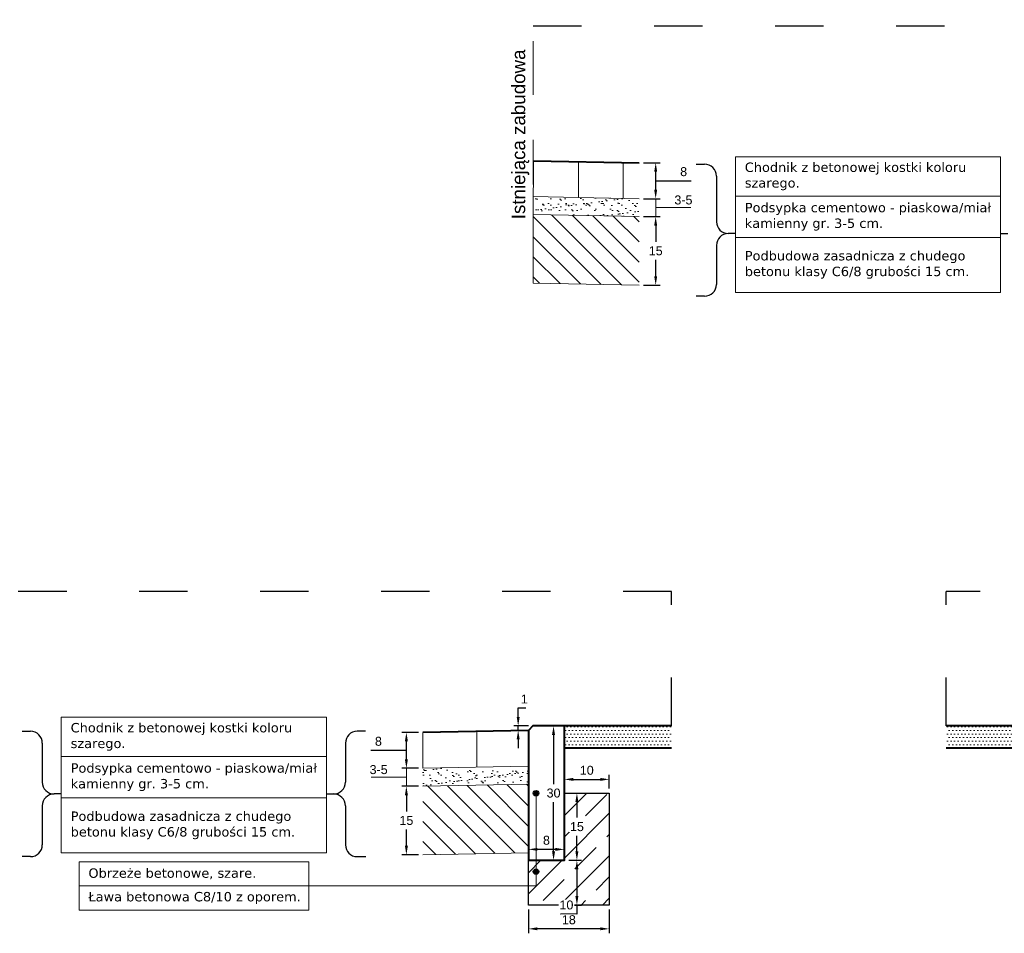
# Model space of a CAD drawing. Header units: millimetres. Extents: x 2422 to 2697, y 999 to 1037.
# Tile 10 of 48: x 2665.38 to 2667.58, y 1003.32 to 1005.35. Entities that reach past the tile are written whole.
import ezdxf

# ---------------------------------------------------------------- set-up
doc = ezdxf.new("R2010")
doc.units = ezdxf.units.MM
doc.linetypes.add('ACAD_ISO03W100', pattern=[30, 12, -18])
doc.linetypes.add('ACAD_ISO04W100', pattern=[30, 24, -3, 0, -3])
for name, color, linetype, lineweight in [('_JB_Chodnik', 52, 'Continuous', 9), ('_JB_Ist_gr_pasa', 20, 'Continuous', 20), ('_JB_Opisowe', 7, 'Continuous', 0), ('_PN-konstrukcja_linie', 7, 'Continuous', 18), ('_PN-konstrukcja_wypełnienie', 7, 'Continuous', 0), ('_PN-kostka_szara', 251, 'Continuous', 13), ('_PN-kraweznik', 7, 'Continuous', 40), ('_PN-nawierzchnia_kostka_szara', 251, 'Continuous', 40), ('_PN-podsypka_wypełnienie', 7, 'Continuous', 9), ('_PN-zieleń_nawierzchnia', 76, 'Continuous', 40), ('_PN-zieleń_wypełnienie', 76, 'Continuous', 20), ('_PN-ława-wypełnienie', 7, 'Continuous', 0), ('_SZK-wymiary_0.2', 7, 'Continuous', 15)]:
    doc.layers.add(name, color=color, linetype=linetype, lineweight=lineweight)
doc.layers.add('_PN-ława', color=7, linetype='Continuous')
doc.layers.add('_SZK-opis_0.2', color=7, linetype='Continuous')
doc.layers.add('TEMP', color=80, linetype='Continuous', plot=False)
doc.styles.add('kuba', font='verdana.ttf', dxfattribs={"height": 0.1})
doc.styles.get("Standard").update_dxf_attribs({"font": 'arial.ttf'})
doc.styles.add('standard szczeg', font='arial.ttf', dxfattribs={"height": 0.02})
doc.dimstyles.new('p normalny szczeg.', dxfattribs={"dimtxt": 0.02, "dimasz": 0.02, "dimexe": 0.01, "dimexo": 0.01, "dimgap": 0.01, "dimtad": 1, "dimtih": 1, "dimtoh": 1, "dimdec": 0, "dimlfac": 100, "dimzin": 1, "dimtxsty": 'standard szczeg', "dimcen": 2.5, "dimazin": 0, "dimtfac": 1, "dimtdec": 0, "dimtmove": 0, "dimatfit": 3, "dimfxl": 1, "dimarcsym": 0})

# ---------------------------------------------------------------- blocks, each defined once
blk = doc.blocks.new('*D163')
at = {"layer": '_SZK-wymiary_0.2', "color": 0, "lineweight": -2, "transparency": 16777216}
for p, q in [((2666.2732, 1003.6433), (2666.2362, 1003.6433)), ((2666.2462, 1003.6233), (2666.2462, 1003.587)), ((2666.2462, 1003.5103), (2666.2462, 1003.5466)), ((2666.2732, 1003.4903), (2666.2362, 1003.4903))]:
    blk.add_line(p, q, dxfattribs=at)
at = {"layer": '_SZK-wymiary_0.2', "color": 0, "transparency": 16777216}
for points in [[(2666.2429, 1003.6233), (2666.2496, 1003.6233), (2666.2462, 1003.6433)], [(2666.2429, 1003.5103), (2666.2496, 1003.5103), (2666.2462, 1003.4903)]]:
    blk.add_solid(points, dxfattribs=at)
at = {"layer": 'Defpoints', "color": 0, "transparency": 16777216}
for p in [(2666.2832, 1003.6433), (2666.2462, 1003.4903), (2666.2832, 1003.4903)]:
    blk.add_point(p, dxfattribs=at)
at = {"layer": '_SZK-wymiary_0.2', "color": 0, "transparency": 16777216, "insert": (2666.2462, 1003.5668), "char_height": 0.02, "attachment_point": 5, "style": 'standard szczeg'}
blk.add_mtext('15', dxfattribs=at)
blk = doc.blocks.new('*D164')
at = {"layer": '_SZK-wymiary_0.2', "color": 0, "lineweight": -2, "ltscale": 0.09, "transparency": 16777216}
for p, q in [((2666.2732, 1003.7633), (2666.2362, 1003.7633)), ((2666.2462, 1003.7033), (2666.2462, 1003.7433)), ((2666.2004, 1003.7233), (2666.1672, 1003.7233)), ((2666.2462, 1003.7233), (2666.2004, 1003.7233)), ((2666.2732, 1003.6833), (2666.2362, 1003.6833))]:
    blk.add_line(p, q, dxfattribs=at)
at = {"layer": '_SZK-wymiary_0.2', "color": 0, "ltscale": 0.09, "transparency": 16777216}
for points in [[(2666.2429, 1003.7433), (2666.2496, 1003.7433), (2666.2462, 1003.7633)], [(2666.2429, 1003.7033), (2666.2496, 1003.7033), (2666.2462, 1003.6833)]]:
    blk.add_solid(points, dxfattribs=at)
at = {"layer": 'Defpoints', "color": 0, "ltscale": 0.09, "transparency": 16777216}
for p in [(2666.2462, 1003.7633), (2666.2832, 1003.7633), (2666.2832, 1003.6833)]:
    blk.add_point(p, dxfattribs=at)
at = {"layer": '_SZK-wymiary_0.2', "color": 0, "ltscale": 0.09, "transparency": 16777216, "insert": (2666.1838, 1003.7435), "char_height": 0.02, "attachment_point": 5, "style": 'standard szczeg', "bg_fill": 3, "box_fill_scale": 1.1, "bg_fill_color": 256, "bg_fill_true_color": 13158600, "bg_fill_transparency": 0}
blk.add_mtext('8', dxfattribs=at)
blk = doc.blocks.new('*D166')
at = {"layer": '_SZK-wymiary_0.2', "color": 0, "lineweight": -2, "transparency": 16777216}
for p, q in [((2666.4957, 1003.798), (2666.4957, 1003.818)), ((2666.4957, 1003.818), (2666.5131, 1003.818)), ((2666.5188, 1003.778), (2666.4857, 1003.778)), ((2666.5088, 1003.768), (2666.4857, 1003.768)), ((2666.4957, 1003.768), (2666.4957, 1003.778)), ((2666.4957, 1003.748), (2666.4957, 1003.728))]:
    blk.add_line(p, q, dxfattribs=at)
at = {"layer": '_SZK-wymiary_0.2', "color": 0, "transparency": 16777216}
for points in [[(2666.4924, 1003.798), (2666.4991, 1003.798), (2666.4957, 1003.778)], [(2666.4924, 1003.748), (2666.4991, 1003.748), (2666.4957, 1003.768)]]:
    blk.add_solid(points, dxfattribs=at)
at = {"layer": 'Defpoints', "color": 0, "transparency": 16777216}
for p in [(2666.4957, 1003.778), (2666.5188, 1003.768), (2666.5288, 1003.778)]:
    blk.add_point(p, dxfattribs=at)
at = {"layer": '_SZK-wymiary_0.2', "color": 0, "transparency": 16777216, "insert": (2666.5094, 1003.838), "char_height": 0.02, "attachment_point": 5, "style": 'standard szczeg', "bg_fill": 3, "box_fill_scale": 1.1, "bg_fill_color": 256, "bg_fill_true_color": 13158600, "bg_fill_transparency": 0}
blk.add_mtext('1', dxfattribs=at)
blk = doc.blocks.new('*D167')
at = {"layer": '_SZK-wymiary_0.2', "color": 0, "lineweight": -2, "transparency": 16777216}
for p, q in [((2666.5988, 1003.638), (2666.5988, 1003.6686)), ((2666.6188, 1003.6586), (2666.6788, 1003.6586)), ((2666.6988, 1003.638), (2666.6988, 1003.6686))]:
    blk.add_line(p, q, dxfattribs=at)
at = {"layer": '_SZK-wymiary_0.2', "color": 0, "transparency": 16777216}
for points in [[(2666.6188, 1003.6619), (2666.6188, 1003.6552), (2666.5988, 1003.6586)], [(2666.6788, 1003.6619), (2666.6788, 1003.6552), (2666.6988, 1003.6586)]]:
    blk.add_solid(points, dxfattribs=at)
at = {"layer": 'Defpoints', "color": 0, "transparency": 16777216}
for p in [(2666.6988, 1003.6586), (2666.5988, 1003.628), (2666.6988, 1003.628)]:
    blk.add_point(p, dxfattribs=at)
at = {"layer": '_SZK-wymiary_0.2', "color": 0, "transparency": 16777216, "insert": (2666.6488, 1003.6788), "char_height": 0.02, "attachment_point": 5, "style": 'standard szczeg', "bg_fill": 3, "box_fill_scale": 1.1, "bg_fill_color": 256, "bg_fill_true_color": 13158600, "bg_fill_transparency": 0}
blk.add_mtext('10', dxfattribs=at)
blk = doc.blocks.new('*D168')
at = {"layer": '_SZK-wymiary_0.2', "color": 0, "lineweight": -2, "transparency": 16777216}
for p, q in [((2666.6088, 1003.628), (2666.6368, 1003.628)), ((2666.6268, 1003.608), (2666.6268, 1003.5732)), ((2666.6268, 1003.498), (2666.6268, 1003.5328)), ((2666.6088, 1003.478), (2666.6368, 1003.478))]:
    blk.add_line(p, q, dxfattribs=at)
at = {"layer": '_SZK-wymiary_0.2', "color": 0, "transparency": 16777216}
for points in [[(2666.6234, 1003.608), (2666.6301, 1003.608), (2666.6268, 1003.628)], [(2666.6234, 1003.498), (2666.6301, 1003.498), (2666.6268, 1003.478)]]:
    blk.add_solid(points, dxfattribs=at)
at = {"layer": 'Defpoints', "color": 0, "transparency": 16777216}
for p in [(2666.5988, 1003.628), (2666.5988, 1003.478), (2666.6268, 1003.478)]:
    blk.add_point(p, dxfattribs=at)
at = {"layer": '_SZK-wymiary_0.2', "color": 0, "transparency": 16777216, "insert": (2666.6268, 1003.553), "char_height": 0.02, "attachment_point": 5, "style": 'standard szczeg', "bg_fill": 3, "box_fill_scale": 1.1, "bg_fill_color": 256, "bg_fill_true_color": 13158600, "bg_fill_transparency": 0}
blk.add_mtext('15', dxfattribs=at)
blk = doc.blocks.new('*D169')
at = {"layer": '_SZK-wymiary_0.2', "color": 0, "lineweight": -2, "transparency": 16777216}
for p, q in [((2666.6088, 1003.478), (2666.6368, 1003.478)), ((2666.6268, 1003.458), (2666.6268, 1003.398)), ((2666.6088, 1003.378), (2666.6368, 1003.378)), ((2666.6268, 1003.378), (2666.6268, 1003.358)), ((2666.6268, 1003.358), (2666.5901, 1003.358))]:
    blk.add_line(p, q, dxfattribs=at)
at = {"layer": '_SZK-wymiary_0.2', "color": 0, "transparency": 16777216}
for points in [[(2666.6234, 1003.458), (2666.6301, 1003.458), (2666.6268, 1003.478)], [(2666.6234, 1003.398), (2666.6301, 1003.398), (2666.6268, 1003.378)]]:
    blk.add_solid(points, dxfattribs=at)
at = {"layer": 'Defpoints', "color": 0, "transparency": 16777216}
blk.add_point((2666.5988, 1003.478), dxfattribs=at)
at = {"layer": '_SZK-wymiary_0.2', "color": 0, "transparency": 16777216, "insert": (2666.6034, 1003.3782), "char_height": 0.02, "attachment_point": 5, "style": 'standard szczeg', "bg_fill": 3, "box_fill_scale": 1.1, "bg_fill_color": 256, "bg_fill_true_color": 13158600, "bg_fill_transparency": 0}
blk.add_mtext('10', dxfattribs=at)
at = {"layer": 'Defpoints', "color": 0, "transparency": 16777216}
for p in [(2666.5988, 1003.378), (2666.6268, 1003.378)]:
    blk.add_point(p, dxfattribs=at)
blk = doc.blocks.new('*D170')
at = {"layer": '_SZK-wymiary_0.2', "color": 0, "lineweight": -2, "transparency": 16777216}
for p, q in [((2666.5188, 1003.368), (2666.5188, 1003.315)), ((2666.6988, 1003.368), (2666.6988, 1003.315)), ((2666.6788, 1003.325), (2666.5388, 1003.325))]:
    blk.add_line(p, q, dxfattribs=at)
at = {"layer": '_SZK-wymiary_0.2', "color": 0, "transparency": 16777216}
for points in [[(2666.5388, 1003.3284), (2666.5388, 1003.3217), (2666.5188, 1003.325)], [(2666.6788, 1003.3284), (2666.6788, 1003.3217), (2666.6988, 1003.325)]]:
    blk.add_solid(points, dxfattribs=at)
at = {"layer": 'Defpoints', "color": 0, "transparency": 16777216}
for p in [(2666.5188, 1003.378), (2666.6988, 1003.378), (2666.5188, 1003.325)]:
    blk.add_point(p, dxfattribs=at)
at = {"layer": '_SZK-wymiary_0.2', "color": 0, "transparency": 16777216, "insert": (2666.6088, 1003.3452), "char_height": 0.02, "attachment_point": 5, "style": 'standard szczeg', "bg_fill": 3, "box_fill_scale": 1.1, "bg_fill_color": 256, "bg_fill_true_color": 13158600, "bg_fill_transparency": 0}
blk.add_mtext('18', dxfattribs=at)
blk = doc.blocks.new('*D171')
at = {"layer": '_SZK-wymiary_0.2', "color": 0, "lineweight": -2, "transparency": 16777216}
for p, q in [((2666.5188, 1003.488), (2666.5188, 1003.5124)), ((2666.5788, 1003.5024), (2666.5388, 1003.5024)), ((2666.5988, 1003.488), (2666.5988, 1003.5124))]:
    blk.add_line(p, q, dxfattribs=at)
at = {"layer": '_SZK-wymiary_0.2', "color": 0, "transparency": 16777216}
for points in [[(2666.5388, 1003.5057), (2666.5388, 1003.499), (2666.5188, 1003.5024)], [(2666.5788, 1003.5057), (2666.5788, 1003.499), (2666.5988, 1003.5024)]]:
    blk.add_solid(points, dxfattribs=at)
at = {"layer": 'Defpoints', "color": 0, "transparency": 16777216}
for p in [(2666.5188, 1003.5024), (2666.5188, 1003.478), (2666.5988, 1003.478)]:
    blk.add_point(p, dxfattribs=at)
at = {"layer": '_SZK-wymiary_0.2', "color": 0, "transparency": 16777216, "insert": (2666.5588, 1003.5226), "char_height": 0.02, "attachment_point": 5, "style": 'standard szczeg', "bg_fill": 3, "box_fill_scale": 1.1, "bg_fill_color": 256, "bg_fill_true_color": 13158600, "bg_fill_transparency": 0}
blk.add_mtext('8', dxfattribs=at)
blk = doc.blocks.new('*D172')
at = {"layer": '_SZK-wymiary_0.2', "color": 0, "lineweight": -2, "transparency": 16777216}
for p, q in [((2666.5738, 1003.778), (2666.5847, 1003.778)), ((2666.5747, 1003.758), (2666.5747, 1003.6482)), ((2666.5747, 1003.498), (2666.5747, 1003.6078)), ((2666.5688, 1003.478), (2666.5847, 1003.478))]:
    blk.add_line(p, q, dxfattribs=at)
at = {"layer": '_SZK-wymiary_0.2', "color": 0, "transparency": 16777216}
for points in [[(2666.5713, 1003.758), (2666.578, 1003.758), (2666.5747, 1003.778)], [(2666.5713, 1003.498), (2666.578, 1003.498), (2666.5747, 1003.478)]]:
    blk.add_solid(points, dxfattribs=at)
at = {"layer": 'Defpoints', "color": 0, "transparency": 16777216}
for p in [(2666.5638, 1003.778), (2666.5747, 1003.778), (2666.5588, 1003.478)]:
    blk.add_point(p, dxfattribs=at)
at = {"layer": '_SZK-wymiary_0.2', "color": 0, "transparency": 16777216, "insert": (2666.5747, 1003.628), "char_height": 0.02, "attachment_point": 5, "style": 'standard szczeg', "bg_fill": 3, "box_fill_scale": 1.1, "bg_fill_color": 256, "bg_fill_true_color": 13158600, "bg_fill_transparency": 0}
blk.add_mtext('30', dxfattribs=at)
blk = doc.blocks.new('*D186')
at = {"layer": '_SZK-wymiary_0.2', "color": 0, "lineweight": -2, "transparency": 16777216}
for p, q in [((2666.7757, 1004.9147), (2666.8126, 1004.9147)), ((2666.8026, 1004.8947), (2666.8026, 1004.8584)), ((2666.8026, 1004.7817), (2666.8026, 1004.8179)), ((2666.7756, 1004.7617), (2666.8126, 1004.7617))]:
    blk.add_line(p, q, dxfattribs=at)
at = {"layer": '_SZK-wymiary_0.2', "color": 0, "transparency": 16777216}
for points in [[(2666.7993, 1004.8947), (2666.8059, 1004.8947), (2666.8026, 1004.9147)], [(2666.7993, 1004.7817), (2666.8059, 1004.7817), (2666.8026, 1004.7617)]]:
    blk.add_solid(points, dxfattribs=at)
at = {"layer": 'Defpoints', "color": 0, "transparency": 16777216}
for p in [(2666.7657, 1004.9147), (2666.7656, 1004.7617), (2666.8026, 1004.7617)]:
    blk.add_point(p, dxfattribs=at)
at = {"layer": '_SZK-wymiary_0.2', "color": 0, "transparency": 16777216, "insert": (2666.8026, 1004.8382), "char_height": 0.02, "attachment_point": 5, "style": 'standard szczeg'}
blk.add_mtext('15', dxfattribs=at)
blk = doc.blocks.new('*D187')
at = {"layer": '_SZK-wymiary_0.2', "color": 0, "lineweight": -2, "ltscale": 0.09, "transparency": 16777216}
for p, q in [((2666.7756, 1005.0347), (2666.8126, 1005.0347)), ((2666.8026, 1004.9747), (2666.8026, 1005.0147)), ((2666.8026, 1004.9947), (2666.8484, 1004.9947)), ((2666.8484, 1004.9947), (2666.8816, 1004.9947)), ((2666.7756, 1004.9547), (2666.8126, 1004.9547))]:
    blk.add_line(p, q, dxfattribs=at)
at = {"layer": '_SZK-wymiary_0.2', "color": 0, "ltscale": 0.09, "transparency": 16777216}
for points in [[(2666.7993, 1005.0147), (2666.8059, 1005.0147), (2666.8026, 1005.0347)], [(2666.7993, 1004.9747), (2666.8059, 1004.9747), (2666.8026, 1004.9547)]]:
    blk.add_solid(points, dxfattribs=at)
at = {"layer": 'Defpoints', "color": 0, "ltscale": 0.09, "transparency": 16777216}
for p in [(2666.7656, 1005.0347), (2666.8026, 1005.0347), (2666.7656, 1004.9547)]:
    blk.add_point(p, dxfattribs=at)
at = {"layer": '_SZK-wymiary_0.2', "color": 0, "ltscale": 0.09, "transparency": 16777216, "insert": (2666.865, 1005.0149), "char_height": 0.02, "attachment_point": 5, "style": 'standard szczeg', "bg_fill": 3, "box_fill_scale": 1.1, "bg_fill_color": 256, "bg_fill_true_color": 13158600, "bg_fill_transparency": 0}
blk.add_mtext('8', dxfattribs=at)

msp = doc.modelspace()

# ---------------------------------------------------------------- hatches: boundary and pattern name
at = {"layer": '_PN-konstrukcja_wypełnienie', "lineweight": 0, "ltscale": 0.09}
h = msp.add_hatch(dxfattribs=at)
h.set_pattern_fill('ANSI31', color=256, scale=0.01, angle=90)
h.set_pattern_definition([(135, (-513.330758, -759.21541), (-0.0224506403, -0.0224506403), [])])
h.paths.add_polyline_path([(2666.7656, 1004.7617), (2666.7656, 1004.9147), (2666.5293, 1004.9194), (2666.5293, 1004.7664)])
h = msp.add_hatch(dxfattribs=at)
h.set_pattern_fill('ANSI31', color=256, scale=0.01, angle=90)
h.set_pattern_definition([(135, (-512.982062, -760.486788), (-0.0224506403, -0.0224506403), [])])
h.paths.add_polyline_path([(2666.2832, 1003.4903), (2666.2832, 1003.6433), (2666.5188, 1003.648), (2666.5188, 1003.495)])
at = {"layer": '_PN-podsypka_wypełnienie', "ltscale": 0.09}
h = msp.add_hatch(dxfattribs=at)
h.set_pattern_fill('AR-SAND', color=256, scale=0.0005, style=0)
h.set_pattern_definition([(37.5, (-513.330758, -759.215411), (-0.00080001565, 0.02447066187), [0, -0.019304, 0, -0.02159, 0, -0.0206375]), (7.5, (-513.330758, -759.21541), (0.02247616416, 0.03584125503), [0, -0.010414, 0, -0.017399, 0, -0.0066675]), (327.5, (-513.346379, -759.21541), (0.03954961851, 7.185923e-05), [0, -0.00635, 0, -0.02286, 0, -0.029845]), (317.5, (-513.34638, -759.21541), (0.03817782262, 0.01114646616), [0, -0.003175, 0, -0.014986, 0, -0.017145])])
h.paths.add_polyline_path([(2666.7656, 1004.9147), (2666.7656, 1004.9547), (2666.5301, 1004.9594), (2666.5301, 1004.9194)])
h = msp.add_hatch(dxfattribs=at)
h.set_pattern_fill('AR-SAND', color=256, scale=0.0005, style=0)
h.set_pattern_definition([(37.5, (-512.982062, -760.486788), (-0.00080001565, 0.02447066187), [0, -0.019304, 0, -0.02159, 0, -0.0206375]), (7.5, (-512.982062, -760.486788), (0.02247616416, 0.03584125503), [0, -0.010414, 0, -0.017399, 0, -0.0066675]), (327.5, (-512.997683, -760.486788), (0.03954961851, 7.185923e-05), [0, -0.00635, 0, -0.02286, 0, -0.029845]), (317.5, (-512.997683, -760.486788), (0.03817782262, 0.01114646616), [0, -0.003175, 0, -0.014986, 0, -0.017145])])
h.paths.add_polyline_path([(2666.2832, 1003.6433), (2666.2832, 1003.6833), (2666.5188, 1003.688), (2666.5188, 1003.648)])
at = {"layer": '_PN-zieleń_wypełnienie'}
h = msp.add_hatch(dxfattribs=at)
h.set_pattern_fill('DOTS', color=256, scale=0.005)
h.set_pattern_definition([(0, (7.606264, -12.462427), (0.00396875, 0.0079375), [0, -0.0079375])])
h.paths.add_polyline_path([(2666.8381, 1003.728), (2666.8381, 1003.778), (2666.5988, 1003.778), (2666.5988, 1003.728)])
h = msp.add_hatch(dxfattribs=at)
h.set_pattern_fill('DOTS', color=256, scale=0.005)
h.set_pattern_definition([(0, (14.193629, -12.462427), (0.00396875, 0.0079375), [0, -0.0079375])])
h.paths.add_polyline_path([(2667.4511, 1003.778), (2667.4511, 1003.728), (2667.7007, 1003.728), (2667.7011, 1003.778)])
at = {"layer": '_PN-ława-wypełnienie'}
h = msp.add_hatch(dxfattribs=at)
h.set_pattern_fill('JIS_STN_1E', color=256, scale=0.067035, style=0)
h.set_pattern_definition([(45, (2667.12015, 994.808414), (-0.0474008, 0.0474008), []), (45, (2667.16741, 994.808414), (-0.0474008, 0.0474008), [0.06703484, -0.0335174])])
h.paths.add_polyline_path([(2666.5188, 1003.378), (2666.6988, 1003.378), (2666.6988, 1003.628), (2666.5988, 1003.628), (2666.5988, 1003.478), (2666.5188, 1003.478)])
at = {"layer": '_SZK-opis_0.2', "ltscale": 0.09}
h = msp.add_hatch(color=256, dxfattribs=at)
h.dxf.hatch_style = 1
h.paths.add_polyline_path([(2666.5415, 1003.6277, -1), (2666.5295, 1003.6277, -1)])
h = msp.add_hatch(color=256, dxfattribs=at)
h.dxf.hatch_style = 1
h.paths.add_polyline_path([(2666.5415, 1003.4527, -1), (2666.5295, 1003.4527, -1)])

# ---------------------------------------------------------------- linework, layer by layer
at = {"layer": '_JB_Chodnik'}
for p, q in [((2666.6301, 1005.0374), (2666.6301, 1004.9574)), ((2666.73, 1005.0354), (2666.73, 1004.9554))]:
    msp.add_line(p, q, dxfattribs=at)
for points in [[(2666.2832, 1003.7633), (2666.2832, 1003.6833)], [(2666.4032, 1003.7657), (2666.4032, 1003.6857)]]:
    msp.add_lwpolyline(points, dxfattribs=at)
at = {"layer": '_JB_Ist_gr_pasa', "color": 251, "linetype": 'ACAD_ISO04W100', "ltscale": 0.005}
msp.add_lwpolyline([(2666.5293, 1004.7664), (2666.5293, 1005.3542)], dxfattribs=at)
at = {"layer": '_JB_Opisowe', "ltscale": 0.09}
for p, q in [((2666.9805, 1005.0481), (2666.9805, 1004.7456)), ((2667.5724, 1005.0481), (2667.5724, 1004.7456)), ((2666.8026, 1004.9747), (2666.8026, 1004.9947)), ((2665.476, 1003.7973), (2665.476, 1003.4948)), ((2666.0679, 1003.7973), (2666.0679, 1003.4948)), ((2666.2462, 1003.7033), (2666.2462, 1003.7233))]:
    msp.add_line(p, q, dxfattribs=at)
at = {"layer": '_JB_Opisowe'}
for p, q in [((2666.9805, 1005.0481), (2667.5724, 1005.0481)), ((2666.9805, 1004.9606), (2667.5724, 1004.9606)), ((2666.9805, 1004.8681), (2667.5724, 1004.8681)), ((2666.9805, 1004.7456), (2667.5724, 1004.7456)), ((2665.476, 1003.7973), (2666.0679, 1003.7973)), ((2665.476, 1003.7098), (2666.0679, 1003.7098)), ((2665.476, 1003.6173), (2666.0679, 1003.6173)), ((2665.476, 1003.4948), (2666.0679, 1003.4948)), ((2665.5157, 1003.4748), (2666.0282, 1003.4748)), ((2665.5157, 1003.4748), (2665.5157, 1003.3668)), ((2666.0282, 1003.4748), (2666.0282, 1003.3668)), ((2665.5157, 1003.4208), (2666.0282, 1003.4208)), ((2666.0282, 1003.3668), (2665.5157, 1003.3668))]:
    msp.add_line(p, q, dxfattribs=at)
at = {"layer": '_PN-konstrukcja_linie'}
for points in [[(2666.7656, 1004.9147), (2666.5293, 1004.9194)], [(2666.7656, 1004.7617), (2666.5293, 1004.7664)], [(2666.2832, 1003.6433), (2666.5196, 1003.648)]]:
    msp.add_lwpolyline(points, dxfattribs=at)
at = {"layer": '_PN-konstrukcja_linie', "ltscale": 0.02}
msp.add_lwpolyline([(2666.5293, 1004.7664), (2666.5293, 1004.9194)], dxfattribs=at)
at = {"layer": '_PN-kostka_szara', "ltscale": 0.02}
msp.add_lwpolyline([(2666.5293, 1004.9194), (2666.5301, 1005.0394)], dxfattribs=at)
at = {"layer": '_PN-zieleń_nawierzchnia'}
for points in [[(2666.8381, 1003.778), (2666.5988, 1003.778)], [(2667.7007, 1003.778), (2667.4507, 1003.778)], [(2666.8381, 1003.728), (2666.5988, 1003.728)], [(2667.7007, 1003.728), (2667.4507, 1003.728)]]:
    msp.add_lwpolyline(points, dxfattribs=at)
at = {"layer": '_PN-ława'}
msp.add_lwpolyline([(2666.5988, 1003.628), (2666.6988, 1003.628), (2666.6988, 1003.378), (2666.5188, 1003.378), (2666.5188, 1003.478)], dxfattribs=at)
at = {"layer": '_SZK-opis_0.2', "ltscale": 0.09}
for p, q in [((2666.8931, 1005.0317), (2666.9118, 1005.0317)), ((2666.9382, 1005.0053), (2666.9382, 1004.9033)), ((2666.9805, 1004.8769), (2666.9646, 1004.8769)), ((2667.5724, 1004.8769), (2667.5883, 1004.8769)), ((2666.9382, 1004.8505), (2666.9382, 1004.7634)), ((2666.9118, 1004.737), (2666.893, 1004.737)), ((2665.3886, 1003.7659), (2665.4073, 1003.7659)), ((2666.1553, 1003.7659), (2666.1366, 1003.7659)), ((2665.4337, 1003.7395), (2665.4337, 1003.6524)), ((2666.1102, 1003.7395), (2666.1102, 1003.6524)), ((2665.476, 1003.626), (2665.4601, 1003.626)), ((2666.0679, 1003.626), (2666.0838, 1003.626)), ((2665.4337, 1003.5996), (2665.4337, 1003.5125)), ((2666.1102, 1003.5996), (2666.1102, 1003.5125)), ((2665.4073, 1003.4861), (2665.3884, 1003.4861)), ((2666.1366, 1003.4861), (2666.1554, 1003.4861))]:
    msp.add_line(p, q, dxfattribs=at)
for centre in [(2666.5355, 1003.6277), (2666.5355, 1003.4527)]:
    msp.add_circle(centre, 0.006, dxfattribs=at)
for centre, start, end in [((2666.9118, 1005.0053), 0, 90), ((2666.9646, 1004.9033), 180, 270), ((2666.9646, 1004.8505), 90, 180), ((2666.9118, 1004.7634), 270, 0), ((2665.4073, 1003.7395), 0, 90), ((2666.1366, 1003.7395), 90, 180), ((2665.4601, 1003.6524), 180, 270), ((2666.0838, 1003.6524), 270, 0), ((2665.4601, 1003.5996), 90, 180), ((2666.0838, 1003.5996), 0, 90), ((2665.4073, 1003.5125), 270, 0), ((2666.1366, 1003.5125), 180, 270)]:
    msp.add_arc(centre, 0.0264, start, end, dxfattribs=at)
at = {"layer": '_SZK-wymiary_0.2', "ltscale": 0.09}
for p, q in [((2666.7756, 1004.9547), (2666.8126, 1004.9547)), ((2666.8026, 1004.9147), (2666.8026, 1004.9547)), ((2666.8026, 1004.9147), (2666.8026, 1004.9547)), ((2666.8026, 1004.9347), (2666.8476, 1004.9347)), ((2666.8476, 1004.9347), (2666.8814, 1004.9347)), ((2666.7756, 1004.9147), (2666.8126, 1004.9147)), ((2666.2732, 1003.6833), (2666.2362, 1003.6833)), ((2666.2462, 1003.6433), (2666.2462, 1003.6833)), ((2666.2462, 1003.6433), (2666.2462, 1003.6833)), ((2666.2012, 1003.6633), (2666.1674, 1003.6633)), ((2666.2462, 1003.6633), (2666.2012, 1003.6633)), ((2666.2732, 1003.6433), (2666.2362, 1003.6433))]:
    msp.add_line(p, q, dxfattribs=at)
at = {"layer": 'TEMP', "linetype": 'ACAD_ISO03W100', "ltscale": 0.009}
for points in [[(2666.5293, 1005.3404), (2673.7567, 1005.3404)], [(2666.8381, 1004.078), (2658.8997, 1004.078)], [(2666.8381, 1003.778), (2666.8381, 1004.078)], [(2667.4507, 1003.778), (2667.4507, 1004.078)], [(2676.1671, 1004.078), (2667.4507, 1004.078)]]:
    msp.add_lwpolyline(points, dxfattribs=at)

# ---------------------------------------------------------------- texts
at = {"layer": '_JB_Ist_gr_pasa', "color": 251, "ltscale": 0.02, "insert": (2666.4814, 1004.9088), "char_height": 0.029929, "attachment_point": 1, "rotation": 90}
msp.add_mtext_dynamic_manual_height_columns('Istniejąca zabudowa ', width=1.446318, gutter_width=4.6764, heights=[0.2031], dxfattribs=at)
at = {"layer": '_JB_Opisowe', "char_height": 0.021, "attachment_point": 4, "style": 'kuba'}
for s, insert, width in [('\\pxl1,ql;Chodnik z betonowej kostki koloru szarego.', (2666.9805, 1005.0044), 0.590954), ('\\pxl1,ql;Podsypka cementowo - piaskowa/miał kamienny gr. 3-5 cm.', (2666.9805, 1004.9144), 0.591947), ('\\A1;\\pxl1;Podbudowa zasadnicza z chudego betonu klasy C6/8 grubości 15 cm. ', (2666.9805, 1004.8069), 0.570151), ('\\pxl1,ql;Chodnik z betonowej kostki koloru szarego.', (2665.476, 1003.7535), 0.590954), ('\\pxl1,ql;Podsypka cementowo - piaskowa/miał kamienny gr. 3-5 cm.', (2665.476, 1003.6635), 0.591947), ('\\A1;\\pxl1;Podbudowa zasadnicza z chudego betonu klasy C6/8 grubości 15 cm. ', (2665.476, 1003.556), 0.570151)]:
    msp.add_mtext(s, dxfattribs=dict(at, insert=insert, width=width))
at = {"layer": '_JB_Opisowe', "char_height": 0.021, "width": 0.512581, "attachment_point": 6, "rotation": 360, "style": 'kuba'}
for s, insert in [('\\pxl1,ql;Obrzeże betonowe, szare.', (2666.0282, 1003.4478)), ('\\pxl1,ql;Ława betonowa C8/10 z oporem. ', (2666.0282, 1003.3938))]:
    msp.add_mtext(s, dxfattribs=dict(at, insert=insert))

# ---------------------------------------------------------------- dimensions: what is measured, and where the dimension line sits
at = {"layer": '_SZK-wymiary_0.2'}
for base, p1, p2, picture, middle in [((2666.8026, 1004.7617), (2666.7657, 1004.9147), (2666.7656, 1004.7617), '*D186', (2666.8026, 1004.8382)), ((2666.2462, 1003.4903), (2666.2832, 1003.6433), (2666.2832, 1003.4903), '*D163', (2666.2462, 1003.5668))]:
    dim = msp.add_linear_dim(base=base, p1=p1, p2=p2, angle=90, dimstyle='p normalny szczeg.', dxfattribs=at)
    dim.commit()
    dim.dimension.update_dxf_attribs({"geometry": picture, "text_midpoint": middle})
dim = msp.add_linear_dim(base=(2666.4957, 1003.778), p1=(2666.5188, 1003.768), p2=(2666.5288, 1003.778), angle=90, dimstyle='p normalny szczeg.', override={"dimtfill": 1}, dxfattribs=at)
dim.commit()
dim.dimension.update_dxf_attribs({"geometry": '*D166', "text_midpoint": (2666.5094, 1003.838)})

# ---------------------------------------------------------------- next in the draw order: texts
at = {"layer": '_SZK-wymiary_0.2', "ltscale": 0.09, "insert": (2666.8645, 1004.9517), "char_height": 0.02, "attachment_point": 5, "style": 'standard szczeg', "bg_fill": 3, "box_fill_scale": 1.1, "bg_fill_color": 256, "bg_fill_true_color": 13158600, "bg_fill_transparency": 0}
msp.add_mtext('3-5', dxfattribs=at)
at = {"layer": '_SZK-wymiary_0.2', "ltscale": 0.09, "insert": (2666.1843, 1003.6803), "char_height": 0.02, "attachment_point": 5, "rotation": 360, "style": 'standard szczeg', "bg_fill": 3, "box_fill_scale": 1.1, "bg_fill_color": 256, "bg_fill_true_color": 13158600, "bg_fill_transparency": 0}
msp.add_mtext('3-5', dxfattribs=at)

# ---------------------------------------------------------------- next in the draw order: dimensions: what is measured, and where the dimension line sits
at = {"layer": '_SZK-wymiary_0.2'}
dim = msp.add_linear_dim(base=(2666.6988, 1003.6586), p1=(2666.5988, 1003.628), p2=(2666.6988, 1003.628), angle=180, dimstyle='p normalny szczeg.', override={"dimtfill": 1}, dxfattribs=at)
dim.commit()
dim.dimension.update_dxf_attribs({"geometry": '*D167', "text_midpoint": (2666.6488, 1003.6788)})

# ---------------------------------------------------------------- next in the draw order: dimensions: what is measured, and where the dimension line sits
at = {"layer": '_SZK-wymiary_0.2', "ltscale": 0.09}
for base, p1, p2, picture, middle in [((2666.8026, 1005.0347), (2666.7656, 1004.9547), (2666.7656, 1005.0347), '*D187', (2666.8584, 1004.9947)), ((2666.2462, 1003.7633), (2666.2832, 1003.6833), (2666.2832, 1003.7633), '*D164', (2666.1904, 1003.7233))]:
    dim = msp.add_linear_dim(base=base, p1=p1, p2=p2, angle=90, dimstyle='p normalny szczeg.', override={"dimtmove": 1, "dimtfill": 1}, dxfattribs=at)
    dim.commit()
    dim.dimension.update_dxf_attribs({"geometry": picture, "text_midpoint": middle, "dimtype": 160})
at = {"layer": '_SZK-wymiary_0.2'}
dim = msp.add_linear_dim(base=(2666.6268, 1003.478), p1=(2666.5988, 1003.628), p2=(2666.5988, 1003.478), angle=90, dimstyle='p normalny szczeg.', override={"dimtfill": 1}, dxfattribs=at)
dim.commit()
dim.dimension.update_dxf_attribs({"geometry": '*D168', "text_midpoint": (2666.6268, 1003.553)})

# ---------------------------------------------------------------- next in the draw order: linework, layer by layer
at = {"layer": '_PN-kostka_szara'}
for points in [[(2666.7656, 1004.9547), (2666.5295, 1004.9594)], [(2666.2832, 1003.6833), (2666.5188, 1003.688)]]:
    msp.add_lwpolyline(points, dxfattribs=at)
at = {"layer": '_PN-nawierzchnia_kostka_szara'}
for points in [[(2666.5301, 1005.0394), (2666.7656, 1005.0347)], [(2666.5188, 1003.768), (2666.2832, 1003.7633)]]:
    msp.add_lwpolyline(points, dxfattribs=at)

# ---------------------------------------------------------------- next in the draw order: dimensions: what is measured, and where the dimension line sits
at = {"layer": '_SZK-wymiary_0.2'}
dim = msp.add_linear_dim(base=(2666.6268, 1003.378), p1=(2666.5988, 1003.478), p2=(2666.5988, 1003.378), angle=90, dimstyle='p normalny szczeg.', override={"dimtfill": 1}, dxfattribs=at)
dim.commit()
dim.dimension.update_dxf_attribs({"geometry": '*D169', "text_midpoint": (2666.6034, 1003.3782)})

# ---------------------------------------------------------------- next in the draw order: dimensions: what is measured, and where the dimension line sits
for base, p1, p2, picture, middle in [((2666.5188, 1003.5024), (2666.5988, 1003.478), (2666.5188, 1003.478), '*D171', (2666.5588, 1003.5226)), ((2666.5188, 1003.325), (2666.6988, 1003.378), (2666.5188, 1003.378), '*D170', (2666.6088, 1003.3452))]:
    dim = msp.add_linear_dim(base=base, p1=p1, p2=p2, angle=180, dimstyle='p normalny szczeg.', override={"dimtfill": 1}, dxfattribs=at)
    dim.commit()
    dim.dimension.update_dxf_attribs({"geometry": picture, "text_midpoint": middle})

# ---------------------------------------------------------------- next in the draw order: linework, layer by layer
at = {"layer": '_JB_Opisowe', "ltscale": 0.02}
msp.add_lwpolyline([(2666.0282, 1003.4208), (2666.5355, 1003.4208), (2666.5355, 1003.6277)], dxfattribs=at)
at = {"layer": '_PN-konstrukcja_linie'}
msp.add_lwpolyline([(2666.2832, 1003.4903), (2666.5196, 1003.495)], dxfattribs=at)

# ---------------------------------------------------------------- next in the draw order: dimensions: what is measured, and where the dimension line sits
at = {"layer": '_SZK-wymiary_0.2'}
dim = msp.add_linear_dim(base=(2666.5747, 1003.778), p1=(2666.5588, 1003.478), p2=(2666.5638, 1003.778), angle=90, dimstyle='p normalny szczeg.', override={"dimtfill": 1}, dxfattribs=at)
dim.commit()
dim.dimension.update_dxf_attribs({"geometry": '*D172', "text_midpoint": (2666.5747, 1003.628)})

# ---------------------------------------------------------------- next in the draw order: linework, layer by layer
at = {"layer": '_PN-kraweznik'}
msp.add_lwpolyline([(2666.5188, 1003.768), (2666.5188, 1003.478), (2666.5988, 1003.478), (2666.5988, 1003.778), (2666.5288, 1003.778)], close=True, dxfattribs=at)

doc.saveas('drawing.dxf')
